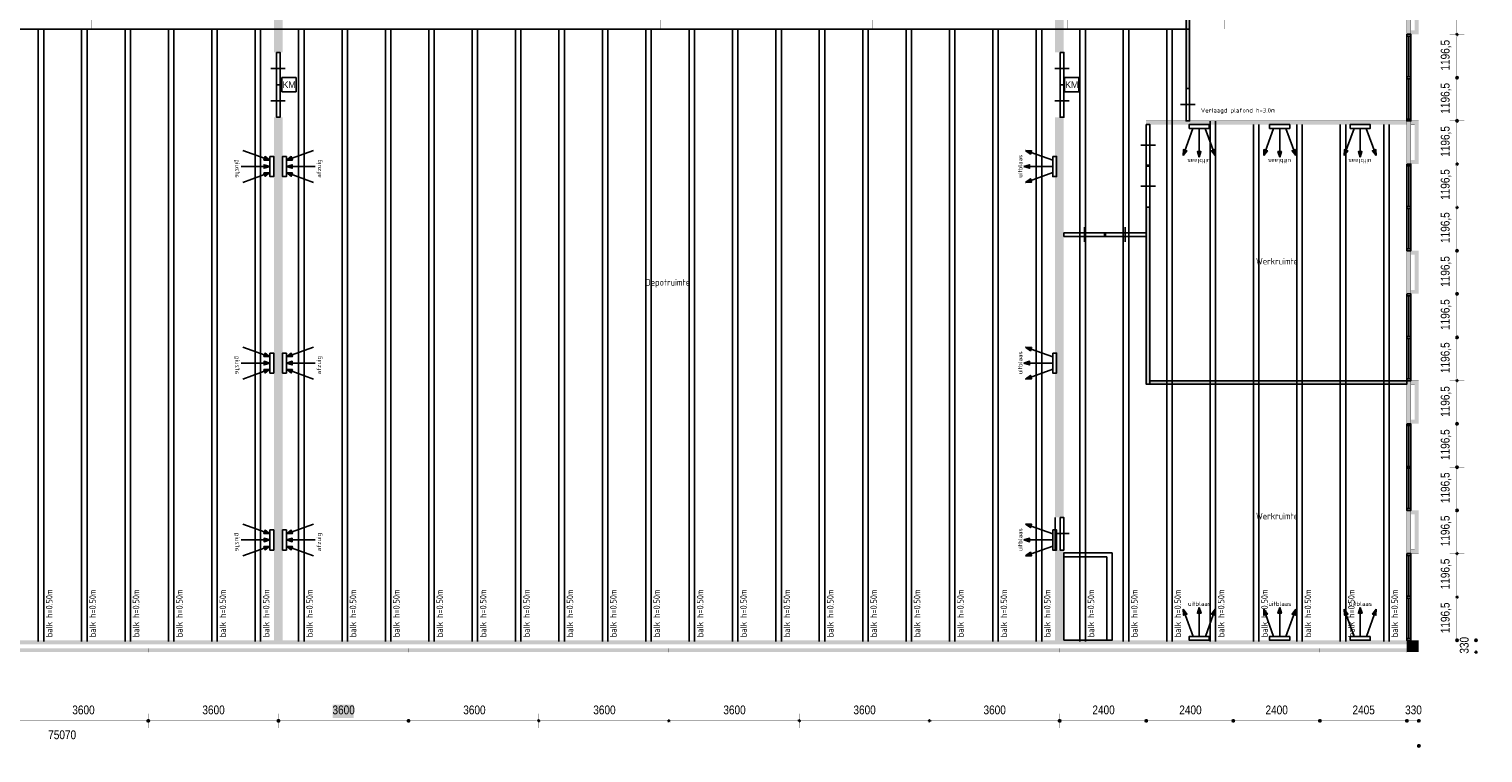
# Model space of a CAD drawing. Header units: millimetres. Extents: x 261 to 80476, y 988 to 41725.
# Tile 3 of 14: x 40271 to 80476, y 988 to 21005. Entities that reach past the tile are written whole.
import ezdxf
from ezdxf.enums import TextEntityAlignment as Align

# ---------------------------------------------------------------- set-up
doc = ezdxf.new("R2010")
doc.units = ezdxf.units.MM
doc.linetypes.add('ACAD_ISO02W100', pattern=[15, 12, -3])
for name, color, linetype in [('balken', 1, 'ACAD_ISO02W100'), ('EL6522--', 3, 'Continuous'), ('H', 7, 'Continuous'), ('P', 7, 'Continuous'), ('ruimtebenaming', 1, 'Continuous'), ('T', 7, 'Continuous'), ('ventilatieopening', 3, 'Continuous')]:
    doc.layers.add(name, color=color, linetype=linetype)
doc.styles.add('BURO-018', font='BUROFONT.shx', dxfattribs={"height": 180})

# ---------------------------------------------------------------- blocks, each defined once
blk = doc.blocks.new('uitblaas')
at = {"layer": 'ventilatieopening'}
for p, q in [((-107, 170), (-856, 442)), ((-107, 0), (-904, 0)), ((-107, -170), (-856, -442))]:
    blk.add_line(p, q, dxfattribs=at)
for points in [[(-856, 442), (-690, 434), (-724, 341)], [(-904, 0), (-745, -49), (-745, 49)], [(-107, 278), (0, 278), (0, -278), (-107, -278)], [(-856, -442), (-690, -434), (-724, -341)]]:
    blk.add_lwpolyline(points, close=True, dxfattribs=at)
at = {"layer": 'balken', "insert": (-1069, -312), "char_height": 120, "width": 2608.18, "attachment_point": 1, "rotation": 90}
blk.add_mtext('{\\Fisocp|c0;uitblaas}', dxfattribs=at)
blk = doc.blocks.new('afzuig')
at = {"layer": 'ventilatieopening'}
for p, q in [((107, 170), (856, 442)), ((107, 0), (904, 0)), ((107, -170), (856, -442))]:
    blk.add_line(p, q, dxfattribs=at)
for points in [[(107, 278), (0, 278), (0, -278), (107, -278)], [(107, 170), (274, 178), (240, 271)], [(107, 0), (266, -49), (266, 49)], [(107, -170), (274, -178), (240, -271)]]:
    blk.add_lwpolyline(points, close=True, dxfattribs=at)
at = {"layer": 'balken', "insert": (946, -312), "char_height": 120, "width": 2608.18, "attachment_point": 1, "rotation": 90}
blk.add_mtext('{\\Fisocp|c0;afzuig}', dxfattribs=at)
blk = doc.blocks.new('E00122')
at = {"color": 0, "linetype": 'Continuous'}
for p, q in [((-2, 5), (-2, 1)), ((2, 5), (-2, 5)), ((2, 1), (2, 5)), ((-2, 1), (2, 1))]:
    blk.add_line(p, q, dxfattribs=at)
at = {"color": 0, "linetype": 'Continuous', "style": 'BURO-018'}
blk.add_text('KM', height=1.8, dxfattribs=at).set_placement((0, 3), align=Align.MIDDLE)
blk.add_attdef('E_TEXT1', text='', height=1.8, dxfattribs=at).set_placement((0, 7.5), align=Align.MIDDLE)
at = {"color": 0, "linetype": 'Continuous', "ltscale": 2, "style": 'BURO-018', "flags": 1}
blk.add_attdef('E_MATCODE', text='', height=1.8, dxfattribs=at).set_placement((0, 0), align=Align.MIDDLE)

msp = doc.modelspace()

# ---------------------------------------------------------------- hatches: boundary and pattern name
h = msp.add_hatch(color=256)
h.paths.add_polyline_path([(72366, 32632), (72267, 32632), (72267, 38816), (72366, 38816)])
h.paths.add_polyline_path([(75498, 31627), (72366, 31627), (72366, 31727), (75498, 31727)])
h.paths.add_polyline_path([(72366, 26943), (72267, 26943), (72267, 31727), (72366, 31727)])
h.paths.add_polyline_path([(76404, 31727), (78369, 31727), (78369, 31627), (76404, 31627)])
h.paths.add_polyline_path([(72366, 24555), (78369, 24555), (78369, 24456), (72363, 24456)])
h.paths.add_polyline_path([(72366, 19362), (72267, 19362), (72267, 24545), (72366, 24545)])
h = msp.add_hatch(color=256)
h.paths.add_polyline_path([(71262, 11281), (78369, 11281), (78369, 11181), (71262, 11181)])
h.paths.add_polyline_path([(71165, 16083), (71262, 16083), (71262, 11182), (71165, 11182)])
at = {"layer": 'H', "linetype": 'Continuous'}
for points in [[(47043, 38816), (47043, 20364), (47281, 20364), (47281, 38816), (47043, 38816), (47043, 38816)], [(68645, 38816), (68645, 20364), (68884, 20364), (68884, 38816), (68645, 38816), (68645, 38816)], [(78369, 22057), (78479, 22057), (78479, 20863), (78369, 20863), (78369, 22057)], [(78479, 21946), (78479, 22057), (78700, 22057), (78700, 20863), (78479, 20863), (78479, 20973), (78589, 20973), (78589, 21946), (78479, 21946), (78479, 21946)], [(79816, 20856), (79762, 20802), (79709, 20856), (79762, 20909), (79816, 20856), (79816, 20856), (79816, 20856)], [(79816, 20856), (79762, 20802), (79709, 20856), (79762, 20909), (79816, 20856), (79816, 20856), (79816, 20856)], [(79816, 19662), (79798, 19619), (79762, 19605), (79723, 19619), (79709, 19662), (79723, 19701), (79762, 19715), (79798, 19701), (79816, 19662), (79816, 19662), (79816, 19662)], [(79816, 19662), (79798, 19619), (79762, 19605), (79723, 19619), (79709, 19662), (79723, 19701), (79762, 19715), (79798, 19701), (79816, 19662), (79816, 19662), (79816, 19662)], [(47043, 4104), (47281, 4104), (47281, 18567), (47043, 18567), (47043, 4104), (47043, 4104)], [(68884, 18567), (68645, 18567), (68645, 7500), (68884, 7500), (68884, 18567), (68884, 18567)], [(79816, 18464), (79798, 18428), (79762, 18411), (79723, 18428), (79709, 18464), (79723, 18507), (79762, 18525), (79798, 18507), (79816, 18464), (79816, 18464), (79816, 18464)], [(79816, 18464), (79798, 18428), (79762, 18411), (79723, 18428), (79709, 18464), (79723, 18507), (79762, 18525), (79798, 18507), (79816, 18464), (79816, 18464), (79816, 18464)], [(78369, 18468), (71162, 18468), (71162, 18364), (78369, 18364), (78369, 18468), (78369, 18468)], [(78369, 18468), (78479, 18468), (78479, 17274), (78369, 17274), (78369, 18468)], [(78479, 18357), (78479, 18468), (78700, 18468), (78700, 17274), (78479, 17274), (78479, 17384), (78589, 17384), (78589, 18357), (78479, 18357), (78479, 18357)], [(79816, 17274), (79762, 17220), (79709, 17274), (79762, 17327), (79816, 17274), (79816, 17274), (79816, 17274)], [(79816, 17274), (79762, 17220), (79709, 17274), (79762, 17327), (79816, 17274), (79816, 17274), (79816, 17274)], [(79816, 16069), (79762, 16016), (79709, 16069), (79762, 16122), (79816, 16069), (79816, 16069), (79816, 16069)], [(79816, 16069), (79762, 16016), (79709, 16069), (79762, 16122), (79816, 16069), (79816, 16069), (79816, 16069)], [(78369, 14879), (78479, 14879), (78479, 13681), (78369, 13681), (78369, 14879)], [(78479, 14768), (78479, 14879), (78700, 14879), (78700, 13685), (78479, 13685), (78479, 13791), (78589, 13791), (78589, 14768), (78479, 14768), (78479, 14768)], [(79816, 14879), (79798, 14836), (79762, 14818), (79723, 14836), (79709, 14879), (79723, 14914), (79762, 14932), (79798, 14914), (79816, 14879), (79816, 14879), (79816, 14879)], [(79816, 14879), (79798, 14836), (79762, 14818), (79723, 14836), (79709, 14879), (79723, 14914), (79762, 14932), (79798, 14914), (79816, 14879), (79816, 14879), (79816, 14879)], [(79816, 13681), (79798, 13642), (79762, 13628), (79723, 13642), (79709, 13681), (79723, 13724), (79762, 13738), (79798, 13724), (79816, 13681), (79816, 13681), (79816, 13681)], [(79816, 13681), (79798, 13642), (79762, 13628), (79723, 13642), (79709, 13681), (79723, 13724), (79762, 13738), (79798, 13724), (79816, 13681), (79816, 13681), (79816, 13681)], [(79816, 12476), (79798, 12441), (79762, 12423), (79723, 12441), (79709, 12476), (79723, 12519), (79762, 12537), (79798, 12519), (79816, 12476), (79816, 12476), (79816, 12476)], [(79816, 12476), (79798, 12441), (79762, 12423), (79723, 12441), (79709, 12476), (79723, 12519), (79762, 12537), (79798, 12519), (79816, 12476), (79816, 12476), (79816, 12476)], [(78369, 11286), (78479, 11286), (78479, 10092), (78369, 10092), (78369, 11286)], [(78479, 11175), (78479, 11286), (78700, 11286), (78700, 10092), (78479, 10092), (78479, 10202), (78589, 10202), (78589, 11175), (78479, 11175), (78479, 11175)], [(79816, 11286), (79762, 11232), (79709, 11286), (79762, 11339), (79816, 11286), (79816, 11286), (79816, 11286)], [(79816, 11286), (79762, 11232), (79709, 11286), (79762, 11339), (79816, 11286), (79816, 11286), (79816, 11286)], [(79816, 10092), (79798, 10049), (79762, 10035), (79723, 10049), (79709, 10092), (79723, 10131), (79762, 10145), (79798, 10131), (79816, 10092), (79816, 10092), (79816, 10092)], [(79816, 10092), (79798, 10049), (79762, 10035), (79723, 10049), (79709, 10092), (79723, 10131), (79762, 10145), (79798, 10131), (79816, 10092), (79816, 10092), (79816, 10092)], [(79816, 8891), (79798, 8848), (79762, 8830), (79723, 8848), (79709, 8891), (79723, 8926), (79762, 8944), (79798, 8926), (79816, 8891), (79816, 8891), (79816, 8891)], [(79816, 8891), (79798, 8848), (79762, 8830), (79723, 8848), (79709, 8891), (79723, 8926), (79762, 8944), (79798, 8926), (79816, 8891), (79816, 8891), (79816, 8891)], [(78369, 7697), (78479, 7697), (78479, 6502), (78369, 6502), (78369, 7697)], [(78479, 7586), (78479, 7697), (78700, 7697), (78700, 6502), (78479, 6502), (78479, 6613), (78589, 6613), (78589, 7586), (78479, 7586), (78479, 7586)], [(79816, 7693), (79798, 7654), (79762, 7640), (79723, 7654), (79709, 7693), (79723, 7736), (79762, 7750), (79798, 7736), (79816, 7693), (79816, 7693), (79816, 7693)], [(79816, 7693), (79798, 7654), (79762, 7640), (79723, 7654), (79709, 7693), (79723, 7736), (79762, 7750), (79798, 7736), (79816, 7693), (79816, 7693), (79816, 7693)], [(68884, 4104), (68884, 6602), (68645, 6602), (68645, 4104), (68884, 4104), (68884, 4104)], [(79816, 6499), (79762, 6446), (79709, 6499), (79762, 6552), (79816, 6499), (79816, 6499), (79816, 6499)], [(79816, 6499), (79762, 6446), (79709, 6499), (79762, 6552), (79816, 6499), (79816, 6499), (79816, 6499)], [(79816, 5298), (79762, 5244), (79709, 5298), (79762, 5351), (79816, 5298), (79816, 5298), (79816, 5298)], [(79816, 5298), (79762, 5244), (79709, 5298), (79762, 5351), (79816, 5298), (79816, 5298), (79816, 5298)], [(78369, 4104), (3616, 4104), (3616, 3993), (78369, 3993), (78369, 4104), (78369, 4104)], [(78369, 4104), (78700, 4104), (78700, 3776), (78369, 3776), (78369, 4104)], [(79816, 4104), (79798, 4061), (79762, 4047), (79723, 4061), (79709, 4104), (79723, 4143), (79762, 4157), (79798, 4143), (79816, 4104), (79816, 4104), (79816, 4104)], [(80340, 4104), (80322, 4061), (80286, 4047), (80247, 4061), (80233, 4104), (80247, 4143), (80286, 4157), (80322, 4143), (80340, 4104), (80340, 4104), (80340, 4104)], [(80340, 4104), (80322, 4061), (80286, 4047), (80247, 4061), (80233, 4104), (80247, 4143), (80286, 4157), (80322, 4143), (80340, 4104), (80340, 4104), (80340, 4104)], [(39953, 3883), (43564, 3883), (43564, 3776), (39953, 3776), (39953, 3883)], [(43564, 3883), (47160, 3883), (47160, 3776), (43564, 3776), (43564, 3883)], [(47160, 3883), (50760, 3883), (50760, 3776), (47160, 3776), (47160, 3883)], [(50760, 3883), (54360, 3883), (54360, 3776), (50760, 3776), (50760, 3883)], [(54360, 3883), (57960, 3883), (57960, 3776), (54360, 3776), (54360, 3883)], [(57960, 3883), (61567, 3883), (61567, 3776), (57960, 3776), (57960, 3883)], [(61567, 3883), (65167, 3883), (65167, 3776), (61567, 3776), (61567, 3883)], [(65167, 3883), (68767, 3883), (68767, 3776), (65167, 3776), (65167, 3883)], [(68767, 3883), (71162, 3883), (71162, 3776), (68767, 3776), (68767, 3883)], [(71162, 3883), (73568, 3883), (73568, 3776), (71162, 3776), (71162, 3883)], [(73568, 3883), (75963, 3883), (75963, 3776), (73568, 3776), (73568, 3883)], [(75963, 3883), (78369, 3883), (78369, 3776), (75963, 3776), (75963, 3883)], [(80340, 3772), (80286, 3719), (80233, 3772), (80286, 3826), (80340, 3772), (80340, 3772), (80340, 3772)], [(48668, 2318), (49245, 2318), (49245, 1955), (48668, 1955), (48668, 2318), (48668, 2318)], [(43625, 1876), (43610, 1837), (43568, 1823), (43528, 1837), (43514, 1876), (43528, 1912), (43568, 1930), (43610, 1912), (43625, 1876), (43625, 1876), (43625, 1876)], [(43625, 1876), (43610, 1837), (43568, 1823), (43528, 1837), (43514, 1876), (43528, 1912), (43568, 1930), (43610, 1912), (43625, 1876), (43625, 1876), (43625, 1876)], [(47224, 1876), (47207, 1837), (47171, 1823), (47128, 1837), (47110, 1876), (47128, 1912), (47171, 1930), (47207, 1912), (47224, 1876), (47224, 1876), (47224, 1876)], [(47224, 1876), (47207, 1837), (47171, 1823), (47128, 1837), (47110, 1876), (47128, 1912), (47171, 1930), (47207, 1912), (47224, 1876), (47224, 1876), (47224, 1876)], [(50821, 1876), (50806, 1837), (50767, 1823), (50724, 1837), (50710, 1876), (50724, 1912), (50767, 1930), (50806, 1912), (50821, 1876), (50821, 1876), (50821, 1876)], [(50821, 1876), (50806, 1837), (50767, 1823), (50724, 1837), (50710, 1876), (50724, 1912), (50767, 1930), (50806, 1912), (50821, 1876), (50821, 1876), (50821, 1876)], [(54421, 1876), (54367, 1823), (54314, 1876), (54367, 1930), (54421, 1876), (54421, 1876), (54421, 1876)], [(54421, 1876), (54367, 1823), (54314, 1876), (54367, 1930), (54421, 1876), (54421, 1876), (54421, 1876)], [(58017, 1876), (57963, 1823), (57910, 1876), (57963, 1930), (58017, 1876), (58017, 1876), (58017, 1876)], [(58017, 1876), (57963, 1823), (57910, 1876), (57963, 1930), (58017, 1876), (58017, 1876), (58017, 1876)], [(61627, 1876), (61574, 1823), (61521, 1876), (61574, 1930), (61627, 1876), (61627, 1876), (61627, 1876)], [(61627, 1876), (61574, 1823), (61521, 1876), (61574, 1930), (61627, 1876), (61627, 1876), (61627, 1876)], [(65224, 1876), (65170, 1823), (65117, 1876), (65170, 1930), (65224, 1876), (65224, 1876), (65224, 1876)], [(65224, 1876), (65170, 1823), (65117, 1876), (65170, 1930), (65224, 1876), (65224, 1876), (65224, 1876)], [(68827, 1876), (68813, 1837), (68770, 1823), (68731, 1837), (68717, 1876), (68731, 1912), (68770, 1930), (68813, 1912), (68827, 1876), (68827, 1876), (68827, 1876)], [(68827, 1876), (68813, 1837), (68770, 1823), (68731, 1837), (68717, 1876), (68731, 1912), (68770, 1930), (68813, 1912), (68827, 1876), (68827, 1876), (68827, 1876)], [(71222, 1876), (71208, 1837), (71169, 1823), (71126, 1837), (71112, 1876), (71126, 1912), (71169, 1930), (71208, 1912), (71222, 1876), (71222, 1876), (71222, 1876)], [(71222, 1876), (71208, 1837), (71169, 1823), (71126, 1837), (71112, 1876), (71126, 1912), (71169, 1930), (71208, 1912), (71222, 1876), (71222, 1876), (71222, 1876)], [(73628, 1876), (73614, 1837), (73571, 1823), (73532, 1837), (73518, 1876), (73532, 1912), (73571, 1930), (73614, 1912), (73628, 1876), (73628, 1876), (73628, 1876)], [(73628, 1876), (73614, 1837), (73571, 1823), (73532, 1837), (73518, 1876), (73532, 1912), (73571, 1930), (73614, 1912), (73628, 1876), (73628, 1876), (73628, 1876)], [(76023, 1876), (76009, 1837), (75970, 1823), (75927, 1837), (75913, 1876), (75927, 1912), (75970, 1930), (76009, 1912), (76023, 1876), (76023, 1876), (76023, 1876)], [(76023, 1876), (76009, 1837), (75970, 1823), (75927, 1837), (75913, 1876), (75927, 1912), (75970, 1930), (76009, 1912), (76023, 1876), (76023, 1876), (76023, 1876)], [(78429, 1876), (78415, 1837), (78376, 1823), (78333, 1837), (78319, 1876), (78333, 1912), (78376, 1930), (78415, 1912), (78429, 1876), (78429, 1876), (78429, 1876)], [(78429, 1876), (78415, 1837), (78376, 1823), (78333, 1837), (78319, 1876), (78333, 1912), (78376, 1930), (78415, 1912), (78429, 1876), (78429, 1876), (78429, 1876)], [(78761, 1876), (78746, 1837), (78704, 1823), (78664, 1837), (78650, 1876), (78664, 1912), (78704, 1930), (78746, 1912), (78761, 1876), (78761, 1876), (78761, 1876)], [(78761, 1181), (78746, 1142), (78704, 1128), (78664, 1142), (78650, 1181), (78664, 1224), (78704, 1238), (78746, 1224), (78761, 1181), (78761, 1181), (78761, 1181)]]:
    msp.add_hatch(color=256, dxfattribs=at).paths.add_polyline_path(points)

# ---------------------------------------------------------------- linework, layer by layer
for points in [[(72366, 19362), (72267, 19362), (72267, 24545), (72366, 24545)], [(71165, 16083), (71262, 16083), (71262, 11182), (71165, 11182)], [(71262, 11281), (78369, 11281), (78369, 11181), (71262, 11181)], [(68884, 4104), (70222, 4104), (70222, 6517), (68884, 6517)], [(68884, 4104), (70075, 4104), (70075, 6407), (68884, 6407)]]:
    msp.add_lwpolyline(points, close=True)
at = {"layer": 'balken', "ltscale": 0.25}
for p, q in [((3864, 21004), (72366, 21004)), ((40525, 21004), (40525, 4071)), ((40675, 21004), (40675, 4071)), ((41725, 21004), (41725, 4071)), ((41875, 21004), (41875, 4071)), ((42925, 21004), (42925, 4071)), ((43075, 21004), (43075, 4071)), ((44125, 21004), (44125, 4071)), ((44275, 21004), (44275, 4071)), ((45325, 21004), (45325, 4071)), ((45475, 21004), (45475, 4071)), ((46525, 21004), (46525, 4071)), ((46675, 21004), (46675, 4071)), ((47725, 21004), (47725, 4071)), ((47875, 21004), (47875, 4071)), ((48925, 21004), (48925, 4071)), ((49075, 21004), (49075, 4071)), ((50125, 21004), (50125, 4071)), ((50275, 21004), (50275, 4071)), ((51325, 21004), (51325, 4071)), ((51475, 21004), (51475, 4071)), ((52525, 21004), (52525, 4071)), ((52675, 21004), (52675, 4071)), ((53725, 21004), (53725, 4071)), ((53875, 21004), (53875, 4071)), ((54925, 21004), (54925, 4071)), ((55075, 21004), (55075, 4071)), ((56125, 21004), (56125, 4071)), ((56275, 21004), (56275, 4071)), ((57325, 21004), (57325, 4071)), ((57475, 21004), (57475, 4071)), ((58525, 21004), (58525, 4071)), ((58675, 21004), (58675, 4071)), ((59725, 21004), (59725, 4071)), ((59875, 21004), (59875, 4071)), ((60925, 21004), (60925, 4071)), ((61075, 21004), (61075, 4071)), ((62125, 21004), (62125, 4071)), ((62275, 21004), (62275, 4071)), ((63325, 21004), (63325, 4071)), ((63475, 21004), (63475, 4071)), ((64525, 21004), (64525, 4071)), ((64675, 21004), (64675, 4071)), ((65725, 21004), (65725, 4071)), ((65875, 21004), (65875, 4071)), ((66925, 21004), (66925, 4071)), ((67075, 21004), (67075, 4071)), ((68125, 21004), (68125, 4071)), ((68275, 21004), (68275, 4071)), ((69332, 21004), (69332, 4071)), ((69482, 21004), (69482, 4071)), ((70532, 21004), (70532, 4071)), ((70682, 21004), (70682, 4071)), ((71732, 21004), (71732, 4071)), ((71882, 21004), (71882, 4071)), ((72932, 18468), (72932, 4071)), ((73082, 18468), (73082, 4071)), ((74132, 18364), (74132, 4071)), ((74282, 18364), (74282, 4071)), ((75332, 18364), (75332, 4071)), ((75482, 18364), (75482, 4071)), ((76532, 18364), (76532, 4071)), ((76682, 18364), (76682, 4071)), ((77732, 18364), (77732, 4071)), ((77882, 18364), (77882, 4071))]:
    msp.add_line(p, q, dxfattribs=at)
at = {"layer": 'P', "const_width": 2.22}
for points in [[(47043, 38819), (47043, 20364)], [(47281, 38819), (47281, 20364)], [(68645, 38819), (68645, 20364)], [(68884, 38819), (68884, 20364)], [(80279, 38769), (80279, 4154)], [(41532, 21904), (41989, 21904), (41989, 21005), (41532, 21005), (41532, 21904)], [(46936, 21904), (47385, 21904), (47385, 21005), (46936, 21005), (46936, 21904)], [(52339, 21904), (52788, 21904), (52788, 21005), (52339, 21005), (52339, 21904)], [(57742, 21904), (58192, 21904), (58192, 21005), (57742, 21005), (57742, 21904)], [(63146, 21904), (63595, 21904), (63595, 21005), (63146, 21005), (63146, 21904)], [(68538, 21904), (68987, 21904), (68987, 21005), (68538, 21005), (68538, 21904)], [(73339, 21904), (73789, 21904), (73789, 21005), (73339, 21005), (73339, 21904)], [(77923, 21904), (78372, 21904), (78372, 21005), (77923, 21005), (77923, 21904)], [(78372, 22057), (78483, 22057), (78483, 20863), (78372, 20863), (78372, 22057)], [(78589, 21950), (78589, 20973)], [(78700, 22060), (78700, 20863)], [(79755, 22007), (79755, 20906)], [(78475, 20973), (78589, 20973)], [(78479, 20977), (78479, 20863)], [(78475, 20863), (78700, 20863)], [(78700, 20866), (78700, 18468)], [(79559, 20856), (79958, 20856)], [(79559, 20856), (79958, 20856)], [(79809, 20852), (79805, 20834), (79794, 20816), (79777, 20806), (79759, 20802), (79737, 20806), (79723, 20816), (79709, 20834), (79705, 20852), (79709, 20873), (79723, 20888), (79737, 20898), (79759, 20902), (79777, 20898), (79794, 20888), (79805, 20873), (79809, 20852), (79809, 20852), (79809, 20852)], [(79809, 20852), (79805, 20834), (79794, 20816), (79777, 20806), (79759, 20802), (79737, 20806), (79723, 20816), (79709, 20834), (79705, 20852), (79709, 20873), (79723, 20888), (79737, 20898), (79759, 20902), (79777, 20898), (79794, 20888), (79805, 20873), (79809, 20852), (79809, 20852), (79809, 20852)], [(79755, 20806), (79755, 19712)], [(47043, 20364), (47281, 20364)], [(68645, 20367), (68645, 18567)], [(68645, 20364), (68884, 20364)], [(79809, 19658), (79805, 19640), (79794, 19622), (79777, 19612), (79759, 19608), (79737, 19612), (79723, 19622), (79709, 19640), (79705, 19658), (79709, 19679), (79723, 19694), (79737, 19704), (79759, 19708), (79777, 19704), (79794, 19694), (79805, 19679), (79809, 19658), (79809, 19658), (79809, 19658)], [(79809, 19658), (79805, 19640), (79794, 19622), (79777, 19612), (79759, 19608), (79737, 19612), (79723, 19622), (79709, 19640), (79705, 19658), (79709, 19679), (79723, 19694), (79737, 19704), (79759, 19708), (79777, 19704), (79794, 19694), (79805, 19679), (79809, 19658), (79809, 19658), (79809, 19658)], [(79559, 19662), (79958, 19662)], [(79559, 19662), (79958, 19662)], [(79755, 19612), (79755, 18518)], [(47043, 18571), (47043, 4104)], [(47043, 18567), (47281, 18567)], [(47281, 18571), (47281, 4104)], [(68645, 18571), (68645, 7500)], [(68645, 18567), (68884, 18567)], [(68884, 18571), (68884, 7500)], [(79809, 18464), (79805, 18446), (79794, 18428), (79777, 18418), (79759, 18414), (79737, 18418), (79723, 18428), (79709, 18446), (79705, 18464), (79709, 18485), (79723, 18500), (79737, 18510), (79759, 18514), (79777, 18510), (79794, 18500), (79805, 18485), (79809, 18464), (79809, 18464), (79809, 18464)], [(79809, 18464), (79805, 18446), (79794, 18428), (79777, 18418), (79759, 18414), (79737, 18418), (79723, 18428), (79709, 18446), (79705, 18464), (79709, 18485), (79723, 18500), (79737, 18510), (79759, 18514), (79777, 18510), (79794, 18500), (79805, 18485), (79809, 18464), (79809, 18464), (79809, 18464)], [(71162, 18468), (78369, 18468)], [(71162, 18468), (71162, 18364)], [(71162, 18364), (78369, 18364)], [(71162, 18364), (71265, 18364)], [(72260, 18364), (72366, 18364)], [(78369, 18468), (78369, 18364)], [(78372, 18464), (78483, 18464), (78483, 17270), (78372, 17270), (78372, 18464)], [(78475, 18468), (78700, 18468)], [(78475, 18357), (78589, 18357)], [(78479, 18468), (78479, 18357)], [(78589, 18357), (78589, 17380)], [(78700, 18468), (78700, 17274)], [(79559, 18468), (79958, 18468)], [(79559, 18468), (79958, 18468)], [(79755, 18418), (79755, 17324)], [(78475, 17384), (78589, 17384)], [(78479, 17384), (78479, 17274)], [(79809, 17270), (79805, 17252), (79794, 17234), (79777, 17224), (79759, 17220), (79737, 17224), (79723, 17234), (79709, 17252), (79705, 17270), (79709, 17291), (79723, 17306), (79737, 17316), (79759, 17320), (79777, 17316), (79794, 17306), (79805, 17291), (79809, 17270), (79809, 17270), (79809, 17270)], [(79809, 17270), (79805, 17252), (79794, 17234), (79777, 17224), (79759, 17220), (79737, 17224), (79723, 17234), (79709, 17252), (79705, 17270), (79709, 17291), (79723, 17306), (79737, 17316), (79759, 17320), (79777, 17316), (79794, 17306), (79805, 17291), (79809, 17270), (79809, 17270), (79809, 17270)], [(78475, 17274), (78700, 17274)], [(78700, 17274), (78700, 14875)], [(79559, 17274), (79958, 17274)], [(79559, 17274), (79958, 17274)], [(79755, 17224), (79755, 16119)], [(79809, 16069), (79805, 16047), (79794, 16033), (79777, 16023), (79759, 16016), (79737, 16023), (79723, 16033), (79709, 16047), (79705, 16069), (79709, 16087), (79723, 16105), (79737, 16115), (79759, 16119), (79777, 16115), (79794, 16105), (79805, 16087), (79809, 16069), (79809, 16069), (79809, 16069)], [(79809, 16069), (79805, 16047), (79794, 16033), (79777, 16023), (79759, 16016), (79737, 16023), (79723, 16033), (79709, 16047), (79705, 16069), (79709, 16087), (79723, 16105), (79737, 16115), (79759, 16119), (79777, 16115), (79794, 16105), (79805, 16087), (79809, 16069), (79809, 16069), (79809, 16069)], [(79559, 16073), (79958, 16073)], [(79559, 16073), (79958, 16073)], [(79755, 16023), (79755, 14925)], [(78372, 14875), (78483, 14875), (78483, 13681), (78372, 13681), (78372, 14875)], [(78475, 14879), (78700, 14879)], [(78479, 14879), (78479, 14764)], [(78700, 14879), (78700, 13681)], [(79559, 14879), (79958, 14879)], [(79559, 14879), (79958, 14879)], [(79809, 14875), (79805, 14853), (79794, 14839), (79777, 14829), (79759, 14822), (79737, 14829), (79723, 14839), (79709, 14853), (79705, 14875), (79709, 14893), (79723, 14911), (79737, 14921), (79759, 14925), (79777, 14921), (79794, 14911), (79805, 14893), (79809, 14875), (79809, 14875), (79809, 14875)], [(79809, 14875), (79805, 14853), (79794, 14839), (79777, 14829), (79759, 14822), (79737, 14829), (79723, 14839), (79709, 14853), (79705, 14875), (79709, 14893), (79723, 14911), (79737, 14921), (79759, 14925), (79777, 14921), (79794, 14911), (79805, 14893), (79809, 14875), (79809, 14875), (79809, 14875)], [(78475, 14768), (78589, 14768)], [(78589, 14768), (78589, 13791)], [(79755, 14829), (79755, 13731)], [(78475, 13791), (78589, 13791)], [(78475, 13685), (78700, 13685)], [(78479, 13795), (78479, 13681)], [(78700, 13685), (78700, 11286)], [(79559, 13685), (79958, 13685)], [(79559, 13685), (79958, 13685)], [(79809, 13681), (79805, 13659), (79794, 13645), (79777, 13635), (79759, 13628), (79737, 13635), (79723, 13645), (79709, 13659), (79705, 13681), (79709, 13699), (79723, 13717), (79737, 13727), (79759, 13731), (79777, 13727), (79794, 13717), (79805, 13699), (79809, 13681), (79809, 13681), (79809, 13681)], [(79809, 13681), (79805, 13659), (79794, 13645), (79777, 13635), (79759, 13628), (79737, 13635), (79723, 13645), (79709, 13659), (79705, 13681), (79709, 13699), (79723, 13717), (79737, 13727), (79759, 13731), (79777, 13727), (79794, 13717), (79805, 13699), (79809, 13681), (79809, 13681), (79809, 13681)], [(79755, 13635), (79755, 12530)], [(79559, 12480), (79958, 12480)], [(79559, 12480), (79958, 12480)], [(79809, 12476), (79805, 12458), (79794, 12441), (79777, 12430), (79759, 12426), (79737, 12430), (79723, 12441), (79709, 12458), (79705, 12476), (79709, 12498), (79723, 12512), (79737, 12523), (79759, 12526), (79777, 12523), (79794, 12512), (79805, 12498), (79809, 12476), (79809, 12476), (79809, 12476)], [(79809, 12476), (79805, 12458), (79794, 12441), (79777, 12430), (79759, 12426), (79737, 12430), (79723, 12441), (79709, 12458), (79705, 12476), (79709, 12498), (79723, 12512), (79737, 12523), (79759, 12526), (79777, 12523), (79794, 12512), (79805, 12498), (79809, 12476), (79809, 12476), (79809, 12476)], [(79755, 12430), (79755, 11336)], [(68884, 11286), (68884, 11182)], [(78369, 11286), (78369, 11182)], [(78372, 11282), (78483, 11282), (78483, 10088), (78372, 10088), (78372, 11282)], [(78475, 11286), (78700, 11286)], [(78479, 11286), (78479, 11175)], [(78700, 11286), (78700, 10092)], [(79559, 11286), (79958, 11286)], [(79559, 11286), (79958, 11286)], [(79809, 11282), (79805, 11264), (79794, 11247), (79777, 11236), (79759, 11232), (79737, 11236), (79723, 11247), (79709, 11264), (79705, 11282), (79709, 11304), (79723, 11318), (79737, 11329), (79759, 11332), (79777, 11329), (79794, 11318), (79805, 11304), (79809, 11282), (79809, 11282), (79809, 11282)], [(79809, 11282), (79805, 11264), (79794, 11247), (79777, 11236), (79759, 11232), (79737, 11236), (79723, 11247), (79709, 11264), (79705, 11282), (79709, 11304), (79723, 11318), (79737, 11329), (79759, 11332), (79777, 11329), (79794, 11318), (79805, 11304), (79809, 11282), (79809, 11282), (79809, 11282)], [(78475, 11175), (78589, 11175)], [(78589, 11179), (78589, 10202)], [(79755, 11236), (79755, 10142)], [(78475, 10202), (78589, 10202)], [(78475, 10092), (78700, 10092)], [(78479, 10202), (78479, 10092)], [(78700, 10092), (78700, 7693)], [(79559, 10092), (79958, 10092)], [(79559, 10092), (79958, 10092)], [(79809, 10088), (79805, 10070), (79794, 10053), (79777, 10042), (79759, 10038), (79737, 10042), (79723, 10053), (79709, 10070), (79705, 10088), (79709, 10110), (79723, 10124), (79737, 10135), (79759, 10138), (79777, 10135), (79794, 10124), (79805, 10110), (79809, 10088), (79809, 10088), (79809, 10088)], [(79809, 10088), (79805, 10070), (79794, 10053), (79777, 10042), (79759, 10038), (79737, 10042), (79723, 10053), (79709, 10070), (79705, 10088), (79709, 10110), (79723, 10124), (79737, 10135), (79759, 10138), (79777, 10135), (79794, 10124), (79805, 10110), (79809, 10088), (79809, 10088), (79809, 10088)], [(79755, 10042), (79755, 8940)], [(79559, 8891), (79958, 8891)], [(79559, 8891), (79958, 8891)], [(79809, 8887), (79805, 8866), (79794, 8852), (79777, 8841), (79759, 8837), (79737, 8841), (79723, 8852), (79709, 8866), (79705, 8887), (79709, 8905), (79723, 8923), (79737, 8933), (79759, 8937), (79777, 8933), (79794, 8923), (79805, 8905), (79809, 8887), (79809, 8887), (79809, 8887)], [(79809, 8887), (79805, 8866), (79794, 8852), (79777, 8841), (79759, 8837), (79737, 8841), (79723, 8852), (79709, 8866), (79705, 8887), (79709, 8905), (79723, 8923), (79737, 8933), (79759, 8937), (79777, 8933), (79794, 8923), (79805, 8905), (79809, 8887), (79809, 8887), (79809, 8887)], [(79755, 8841), (79755, 7746)], [(78372, 7693), (78483, 7693), (78483, 6499), (78372, 6499), (78372, 7693)], [(78475, 7697), (78700, 7697)], [(78479, 7697), (78479, 7583)], [(78700, 7697), (78700, 6499)], [(79559, 7697), (79958, 7697)], [(79559, 7697), (79958, 7697)], [(79809, 7693), (79805, 7672), (79794, 7657), (79777, 7647), (79759, 7643), (79737, 7647), (79723, 7657), (79709, 7672), (79705, 7693), (79709, 7711), (79723, 7729), (79737, 7739), (79759, 7743), (79777, 7739), (79794, 7729), (79805, 7711), (79809, 7693), (79809, 7693), (79809, 7693)], [(79809, 7693), (79805, 7672), (79794, 7657), (79777, 7647), (79759, 7643), (79737, 7647), (79723, 7657), (79709, 7672), (79705, 7693), (79709, 7711), (79723, 7729), (79737, 7739), (79759, 7743), (79777, 7739), (79794, 7729), (79805, 7711), (79809, 7693), (79809, 7693), (79809, 7693)], [(79755, 7647), (79755, 6552)], [(68645, 7500), (68884, 7500)], [(78475, 7586), (78589, 7586)], [(78589, 7586), (78589, 6610)], [(68645, 6606), (68645, 4104)], [(68645, 6602), (68884, 6602)], [(68884, 6606), (68884, 4104)], [(68884, 6606), (68884, 6499)], [(78475, 6613), (78589, 6613)], [(78475, 6502), (78700, 6502)], [(78479, 6613), (78479, 6499)], [(78700, 6502), (78700, 4104)], [(79559, 6502), (79958, 6502)], [(79559, 6502), (79958, 6502)], [(79809, 6499), (79805, 6478), (79794, 6463), (79777, 6453), (79759, 6449), (79737, 6453), (79723, 6463), (79709, 6478), (79705, 6499), (79709, 6517), (79723, 6535), (79737, 6545), (79759, 6549), (79777, 6545), (79794, 6535), (79805, 6517), (79809, 6499), (79809, 6499), (79809, 6499)], [(79809, 6499), (79805, 6478), (79794, 6463), (79777, 6453), (79759, 6449), (79737, 6453), (79723, 6463), (79709, 6478), (79705, 6499), (79709, 6517), (79723, 6535), (79737, 6545), (79759, 6549), (79777, 6545), (79794, 6535), (79805, 6517), (79809, 6499), (79809, 6499), (79809, 6499)], [(79755, 6453), (79755, 5348)], [(79559, 5298), (79958, 5298)], [(79559, 5298), (79958, 5298)], [(79809, 5294), (79805, 5277), (79794, 5259), (79777, 5248), (79759, 5244), (79737, 5248), (79723, 5259), (79709, 5277), (79705, 5294), (79709, 5316), (79723, 5330), (79737, 5344), (79759, 5348), (79777, 5344), (79794, 5330), (79805, 5316), (79809, 5294), (79809, 5294), (79809, 5294)], [(79809, 5294), (79805, 5277), (79794, 5259), (79777, 5248), (79759, 5244), (79737, 5248), (79723, 5259), (79709, 5277), (79705, 5294), (79709, 5316), (79723, 5330), (79737, 5344), (79759, 5348), (79777, 5344), (79794, 5330), (79805, 5316), (79809, 5294), (79809, 5294), (79809, 5294)], [(79755, 5248), (79755, 4154)], [(3616, 4104), (78369, 4104)], [(47043, 4104), (47281, 4104)], [(68645, 4104), (68884, 4104)], [(72260, 4104), (72366, 4104)], [(78369, 4107), (78369, 3993)], [(78372, 4100), (78700, 4100), (78700, 3772), (78372, 3772), (78372, 4100)], [(79559, 4104), (79958, 4104)], [(79809, 4100), (79805, 4083), (79794, 4065), (79777, 4054), (79759, 4050), (79737, 4054), (79723, 4065), (79709, 4083), (79705, 4100), (79709, 4122), (79723, 4136), (79737, 4150), (79759, 4154), (79777, 4150), (79794, 4136), (79805, 4122), (79809, 4100), (79809, 4100), (79809, 4100)], [(80076, 4104), (80475, 4104)], [(80076, 4104), (80475, 4104)], [(80333, 4100), (80329, 4083), (80318, 4065), (80301, 4054), (80283, 4050), (80261, 4054), (80247, 4065), (80236, 4083), (80233, 4100), (80236, 4122), (80247, 4136), (80261, 4150), (80283, 4154), (80301, 4150), (80318, 4136), (80329, 4122), (80333, 4100), (80333, 4100), (80333, 4100)], [(80333, 4100), (80329, 4083), (80318, 4065), (80301, 4054), (80283, 4050), (80261, 4054), (80247, 4065), (80236, 4083), (80233, 4100), (80236, 4122), (80247, 4136), (80261, 4150), (80283, 4154), (80301, 4150), (80318, 4136), (80329, 4122), (80333, 4100), (80333, 4100), (80333, 4100)], [(80279, 4054), (80279, 3826)], [(3616, 3993), (78369, 3993)], [(39957, 3883), (43564, 3883), (43564, 3772), (39957, 3772), (39957, 3883)], [(43564, 3883), (47164, 3883), (47164, 3772), (43564, 3772), (43564, 3883)], [(47164, 3883), (50764, 3883), (50764, 3772), (47164, 3772), (47164, 3883)], [(50764, 3883), (54364, 3883), (54364, 3772), (50764, 3772), (50764, 3883)], [(54364, 3883), (57963, 3883), (57963, 3772), (54364, 3772), (54364, 3883)], [(57963, 3883), (61570, 3883), (61570, 3772), (57963, 3772), (57963, 3883)], [(61570, 3883), (65170, 3883), (65170, 3772), (61570, 3772), (61570, 3883)], [(65170, 3883), (68767, 3883), (68767, 3772), (65170, 3772), (65170, 3883)], [(68767, 3883), (71165, 3883), (71165, 3772), (68767, 3772), (68767, 3883)], [(71165, 3883), (73571, 3883), (73571, 3772), (71165, 3772), (71165, 3883)], [(73571, 3883), (75966, 3883), (75966, 3772), (73571, 3772), (73571, 3883)], [(75966, 3883), (78372, 3883), (78372, 3772), (75966, 3772), (75966, 3883)], [(80076, 3776), (80475, 3776)], [(80333, 3772), (80329, 3751), (80318, 3737), (80301, 3726), (80283, 3722), (80261, 3726), (80247, 3737), (80236, 3751), (80233, 3772), (80236, 3790), (80247, 3808), (80261, 3819), (80283, 3822), (80301, 3819), (80318, 3808), (80329, 3790), (80333, 3772), (80333, 3772), (80333, 3772)], [(43564, 2072), (43564, 1673)], [(43564, 2072), (43564, 1673)], [(47160, 2072), (47160, 1673)], [(47160, 2072), (47160, 1673)], [(50760, 2072), (50760, 1673)], [(50760, 2072), (50760, 1673)], [(54360, 2072), (54360, 1673)], [(54360, 2072), (54360, 1673)], [(57960, 2072), (57960, 1673)], [(57960, 2072), (57960, 1673)], [(61567, 2072), (61567, 1673)], [(61567, 2072), (61567, 1673)], [(65167, 2072), (65167, 1673)], [(65167, 2072), (65167, 1673)], [(68767, 2072), (68767, 1673)], [(68767, 2072), (68767, 1673)], [(71162, 2072), (71162, 1673)], [(71162, 2072), (71162, 1673)], [(73568, 2072), (73568, 1673)], [(73568, 2072), (73568, 1673)], [(75963, 2072), (75963, 1673)], [(75963, 2072), (75963, 1673)], [(78369, 2072), (78369, 1673)], [(78369, 2072), (78369, 1673)], [(78700, 2072), (78700, 1673)], [(40003, 1876), (43514, 1876)], [(43618, 1876), (43614, 1855), (43603, 1837), (43585, 1826), (43564, 1823), (43546, 1826), (43528, 1837), (43518, 1855), (43514, 1876), (43518, 1894), (43528, 1908), (43546, 1923), (43564, 1926), (43585, 1923), (43603, 1908), (43614, 1894), (43618, 1876), (43618, 1876), (43618, 1876)], [(43618, 1876), (43614, 1855), (43603, 1837), (43585, 1826), (43564, 1823), (43546, 1826), (43528, 1837), (43518, 1855), (43514, 1876), (43518, 1894), (43528, 1908), (43546, 1923), (43564, 1926), (43585, 1923), (43603, 1908), (43614, 1894), (43618, 1876), (43618, 1876), (43618, 1876)], [(43610, 1876), (47110, 1876)], [(47217, 1876), (47210, 1855), (47200, 1837), (47185, 1826), (47164, 1823), (47146, 1826), (47128, 1837), (47118, 1855), (47114, 1876), (47118, 1894), (47128, 1908), (47146, 1923), (47164, 1926), (47185, 1923), (47200, 1908), (47210, 1894), (47217, 1876), (47217, 1876), (47217, 1876)], [(47217, 1876), (47210, 1855), (47200, 1837), (47185, 1826), (47164, 1823), (47146, 1826), (47128, 1837), (47118, 1855), (47114, 1876), (47118, 1894), (47128, 1908), (47146, 1923), (47164, 1926), (47185, 1923), (47200, 1908), (47210, 1894), (47217, 1876), (47217, 1876), (47217, 1876)], [(47210, 1876), (50710, 1876)], [(50814, 1876), (50810, 1855), (50799, 1837), (50782, 1826), (50764, 1823), (50742, 1826), (50728, 1837), (50717, 1855), (50714, 1876), (50717, 1894), (50728, 1908), (50742, 1923), (50764, 1926), (50782, 1923), (50799, 1908), (50810, 1894), (50814, 1876), (50814, 1876), (50814, 1876)], [(50814, 1876), (50810, 1855), (50799, 1837), (50782, 1826), (50764, 1823), (50742, 1826), (50728, 1837), (50717, 1855), (50714, 1876), (50717, 1894), (50728, 1908), (50742, 1923), (50764, 1926), (50782, 1923), (50799, 1908), (50810, 1894), (50814, 1876), (50814, 1876), (50814, 1876)], [(50810, 1876), (54310, 1876)], [(54414, 1876), (54410, 1855), (54399, 1837), (54381, 1826), (54364, 1823), (54342, 1826), (54328, 1837), (54317, 1855), (54314, 1876), (54317, 1894), (54328, 1908), (54342, 1923), (54364, 1926), (54381, 1923), (54399, 1908), (54410, 1894), (54414, 1876), (54414, 1876), (54414, 1876)], [(54414, 1876), (54410, 1855), (54399, 1837), (54381, 1826), (54364, 1823), (54342, 1826), (54328, 1837), (54317, 1855), (54314, 1876), (54317, 1894), (54328, 1908), (54342, 1923), (54364, 1926), (54381, 1923), (54399, 1908), (54410, 1894), (54414, 1876), (54414, 1876), (54414, 1876)], [(54410, 1876), (57910, 1876)], [(58013, 1876), (58010, 1855), (57999, 1837), (57981, 1826), (57963, 1823), (57942, 1826), (57928, 1837), (57917, 1855), (57910, 1876), (57917, 1894), (57928, 1908), (57942, 1923), (57963, 1926), (57981, 1923), (57999, 1908), (58010, 1894), (58013, 1876), (58013, 1876), (58013, 1876)], [(58013, 1876), (58010, 1855), (57999, 1837), (57981, 1826), (57963, 1823), (57942, 1826), (57928, 1837), (57917, 1855), (57910, 1876), (57917, 1894), (57928, 1908), (57942, 1923), (57963, 1926), (57981, 1923), (57999, 1908), (58010, 1894), (58013, 1876), (58013, 1876), (58013, 1876)], [(58010, 1876), (61517, 1876)], [(61620, 1876), (61617, 1855), (61606, 1837), (61588, 1826), (61570, 1823), (61549, 1826), (61535, 1837), (61524, 1855), (61521, 1876), (61524, 1894), (61535, 1908), (61549, 1923), (61570, 1926), (61588, 1923), (61606, 1908), (61617, 1894), (61620, 1876), (61620, 1876), (61620, 1876)], [(61620, 1876), (61617, 1855), (61606, 1837), (61588, 1826), (61570, 1823), (61549, 1826), (61535, 1837), (61524, 1855), (61521, 1876), (61524, 1894), (61535, 1908), (61549, 1923), (61570, 1926), (61588, 1923), (61606, 1908), (61617, 1894), (61620, 1876), (61620, 1876), (61620, 1876)], [(61617, 1876), (65117, 1876)], [(65220, 1876), (65217, 1855), (65206, 1837), (65188, 1826), (65170, 1823), (65149, 1826), (65135, 1837), (65120, 1855), (65117, 1876), (65120, 1894), (65135, 1908), (65149, 1923), (65170, 1926), (65188, 1923), (65206, 1908), (65217, 1894), (65220, 1876), (65220, 1876), (65220, 1876)], [(65220, 1876), (65217, 1855), (65206, 1837), (65188, 1826), (65170, 1823), (65149, 1826), (65135, 1837), (65120, 1855), (65117, 1876), (65120, 1894), (65135, 1908), (65149, 1923), (65170, 1926), (65188, 1923), (65206, 1908), (65217, 1894), (65220, 1876), (65220, 1876), (65220, 1876)], [(65217, 1876), (68717, 1876)], [(68820, 1876), (68816, 1855), (68806, 1837), (68788, 1826), (68767, 1823), (68749, 1826), (68731, 1837), (68720, 1855), (68717, 1876), (68720, 1894), (68731, 1908), (68749, 1923), (68767, 1926), (68788, 1923), (68806, 1908), (68816, 1894), (68820, 1876), (68820, 1876), (68820, 1876)], [(68820, 1876), (68816, 1855), (68806, 1837), (68788, 1826), (68767, 1823), (68749, 1826), (68731, 1837), (68720, 1855), (68717, 1876), (68720, 1894), (68731, 1908), (68749, 1923), (68767, 1926), (68788, 1923), (68806, 1908), (68816, 1894), (68820, 1876), (68820, 1876), (68820, 1876)], [(68813, 1876), (71112, 1876)], [(71215, 1876), (71212, 1855), (71201, 1837), (71183, 1826), (71165, 1823), (71144, 1826), (71130, 1837), (71119, 1855), (71112, 1876), (71119, 1894), (71130, 1908), (71144, 1923), (71165, 1926), (71183, 1923), (71201, 1908), (71212, 1894), (71215, 1876), (71215, 1876), (71215, 1876)], [(71215, 1876), (71212, 1855), (71201, 1837), (71183, 1826), (71165, 1823), (71144, 1826), (71130, 1837), (71119, 1855), (71112, 1876), (71119, 1894), (71130, 1908), (71144, 1923), (71165, 1926), (71183, 1923), (71201, 1908), (71212, 1894), (71215, 1876), (71215, 1876), (71215, 1876)], [(71212, 1876), (73518, 1876)], [(73621, 1876), (73617, 1855), (73607, 1837), (73589, 1826), (73571, 1823), (73550, 1826), (73535, 1837), (73521, 1855), (73518, 1876), (73521, 1894), (73535, 1908), (73550, 1923), (73571, 1926), (73589, 1923), (73607, 1908), (73617, 1894), (73621, 1876), (73621, 1876), (73621, 1876)], [(73621, 1876), (73617, 1855), (73607, 1837), (73589, 1826), (73571, 1823), (73550, 1826), (73535, 1837), (73521, 1855), (73518, 1876), (73521, 1894), (73535, 1908), (73550, 1923), (73571, 1926), (73589, 1923), (73607, 1908), (73617, 1894), (73621, 1876), (73621, 1876), (73621, 1876)], [(73617, 1876), (75913, 1876)], [(76016, 1876), (76013, 1855), (76002, 1837), (75984, 1826), (75966, 1823), (75945, 1826), (75931, 1837), (75920, 1855), (75916, 1876), (75920, 1894), (75931, 1908), (75945, 1923), (75966, 1926), (75984, 1923), (76002, 1908), (76013, 1894), (76016, 1876), (76016, 1876), (76016, 1876)], [(76016, 1876), (76013, 1855), (76002, 1837), (75984, 1826), (75966, 1823), (75945, 1826), (75931, 1837), (75920, 1855), (75916, 1876), (75920, 1894), (75931, 1908), (75945, 1923), (75966, 1926), (75984, 1923), (76002, 1908), (76013, 1894), (76016, 1876), (76016, 1876), (76016, 1876)], [(76013, 1876), (78319, 1876)], [(78422, 1876), (78418, 1855), (78408, 1837), (78390, 1826), (78372, 1823), (78351, 1826), (78336, 1837), (78326, 1855), (78322, 1876), (78326, 1894), (78336, 1908), (78351, 1923), (78372, 1926), (78390, 1923), (78408, 1908), (78418, 1894), (78422, 1876), (78422, 1876), (78422, 1876)], [(78422, 1876), (78418, 1855), (78408, 1837), (78390, 1826), (78372, 1823), (78351, 1826), (78336, 1837), (78326, 1855), (78322, 1876), (78326, 1894), (78336, 1908), (78351, 1923), (78372, 1926), (78390, 1923), (78408, 1908), (78418, 1894), (78422, 1876), (78422, 1876), (78422, 1876)], [(78418, 1876), (78650, 1876)], [(78754, 1876), (78750, 1855), (78739, 1837), (78721, 1826), (78700, 1823), (78682, 1826), (78664, 1837), (78654, 1855), (78650, 1876), (78654, 1894), (78664, 1908), (78682, 1923), (78700, 1926), (78721, 1923), (78739, 1908), (78750, 1894), (78754, 1876), (78754, 1876), (78754, 1876)], [(78754, 1181), (78750, 1160), (78739, 1146), (78721, 1135), (78700, 1128), (78682, 1135), (78664, 1146), (78654, 1160), (78650, 1181), (78654, 1199), (78664, 1217), (78682, 1228), (78700, 1231), (78721, 1228), (78739, 1217), (78750, 1199), (78754, 1181), (78754, 1181), (78754, 1181)], [(78700, 1388), (78700, 989)], [(3666, 1185), (78650, 1185)]]:
    msp.add_lwpolyline(points, dxfattribs=at)
at = {"layer": 'P'}
for points in [[(78372, 20863), (78483, 20863), (78483, 20809), (78372, 20809), (78372, 20863)], [(78372, 20809), (78483, 20809), (78483, 19683), (78372, 19683), (78372, 20809)], [(78429, 20813), (78429, 19687)], [(47114, 20360), (47214, 20360), (47214, 19466), (47114, 19466), (47114, 20360)], [(68784, 20360), (68888, 20360), (68888, 19466), (68784, 19466), (68784, 20360)], [(46957, 19915), (47356, 19915)], [(68638, 19915), (69037, 19915)], [(47114, 19466), (47214, 19466), (47214, 18567), (47114, 18567), (47114, 19466)], [(68784, 19466), (68888, 19466), (68888, 18567), (68784, 18567), (68784, 19466)], [(72267, 19362), (72366, 19362), (72366, 18464), (72267, 18464), (72267, 19362)], [(78372, 19683), (78483, 19683), (78483, 19633), (78372, 19633), (78372, 19683)], [(78372, 19633), (78483, 19633), (78483, 18514), (78372, 18514), (78372, 19633)], [(78429, 19637), (78429, 18518)], [(46957, 19017), (47356, 19017)], [(68638, 19017), (69037, 19017)], [(72117, 18917), (72516, 18917)], [(78372, 18514), (78483, 18514), (78483, 18464), (78372, 18464), (78372, 18514)], [(71165, 18364), (71265, 18364), (71265, 17210), (71165, 17210), (71165, 18364)], [(71016, 17790), (71418, 17790)], [(71165, 17238), (71265, 17238), (71265, 16083), (71165, 16083), (71165, 17238)], [(78372, 17270), (78483, 17270), (78483, 17220), (78372, 17220), (78372, 17270)], [(78372, 17220), (78483, 17220), (78483, 16094), (78372, 16094), (78372, 17220)], [(78429, 17224), (78429, 16094)], [(71016, 16664), (71418, 16664)], [(78372, 16094), (78483, 16094), (78483, 16044), (78372, 16044), (78372, 16094)], [(78372, 16044), (78483, 16044), (78483, 14925), (78372, 14925), (78372, 16044)], [(78429, 16047), (78429, 14925)], [(68888, 15371), (70039, 15371), (70039, 15271), (68888, 15271), (68888, 15371)], [(69458, 15527), (69458, 15118)], [(70014, 15371), (71165, 15371), (71165, 15271), (70014, 15271), (70014, 15371)], [(70584, 15527), (70584, 15118)], [(78372, 14925), (78483, 14925), (78483, 14875), (78372, 14875), (78372, 14925)], [(78372, 13681), (78483, 13681), (78483, 13628), (78372, 13628), (78372, 13681)], [(78372, 13628), (78483, 13628), (78483, 12501), (78372, 12501), (78372, 13628)], [(78429, 13635), (78429, 12505)], [(78372, 12501), (78483, 12501), (78483, 12451), (78372, 12451), (78372, 12501)], [(78372, 12451), (78483, 12451), (78483, 11336), (78372, 11336), (78372, 12451)], [(78429, 12455), (78429, 11336)], [(78372, 11336), (78483, 11336), (78483, 11282), (78372, 11282), (78372, 11336)], [(78372, 10088), (78483, 10088), (78483, 10038), (78372, 10038), (78372, 10088)], [(78372, 10038), (78483, 10038), (78483, 8912), (78372, 8912), (78372, 10038)], [(78429, 10042), (78429, 8912)], [(78372, 8912), (78483, 8912), (78483, 8862), (78372, 8862), (78372, 8912)], [(78372, 8862), (78483, 8862), (78483, 7743), (78372, 7743), (78372, 8862)], [(78429, 8866), (78429, 7746)], [(78372, 7743), (78483, 7743), (78483, 7693), (78372, 7693), (78372, 7743)], [(68645, 7500), (68645, 6602)], [(68784, 7497), (68888, 7497), (68888, 6599), (68784, 6599), (68784, 7497)], [(68638, 7052), (69037, 7052)], [(78372, 6499), (78483, 6499), (78483, 6449), (78372, 6449), (78372, 6499)], [(78372, 6449), (78483, 6449), (78483, 5323), (78372, 5323), (78372, 6449)], [(78429, 6453), (78429, 5323)], [(78372, 5323), (78483, 5323), (78483, 5269), (78372, 5269), (78372, 5323)], [(78372, 5269), (78483, 5269), (78483, 4154), (78372, 4154), (78372, 5269)], [(78429, 5277), (78429, 4154)], [(78372, 4154), (78483, 4154), (78483, 4100), (78372, 4100), (78372, 4154)]]:
    msp.add_lwpolyline(points, dxfattribs=at)

# ---------------------------------------------------------------- block references
at = {"layer": 'EL6522--', "ltscale": 2, "xscale": 100, "yscale": 100, "zscale": 100}
for p in [(47462, 19166), (69106, 19166)]:
    msp.add_blockref('E00122', p, dxfattribs=at)
at = {"layer": 'ventilatieopening'}
for p, rotation in [((72628, 18364), 90), ((74856, 18364), 90), ((77081, 18364), 90), ((72632, 4104), 270), ((74856, 4104), 270), ((77084, 4104), 270)]:
    msp.add_blockref('uitblaas', p, dxfattribs=dict(at, rotation=rotation))
at = {"layer": 'ventilatieopening', "xscale": -1}
for p in [(47038, 17206), (47038, 11768), (47038, 6876)]:
    msp.add_blockref('afzuig', p, dxfattribs=at)
at = {"layer": 'ventilatieopening'}
for name, p in [('afzuig', (47281, 17206)), ('uitblaas', (68686, 17206)), ('afzuig', (47281, 11768)), ('uitblaas', (68686, 11768)), ('afzuig', (47281, 6876)), ('uitblaas', (68686, 6876))]:
    msp.add_blockref(name, p, dxfattribs=at)

# ---------------------------------------------------------------- texts
at = {"layer": 'balken', "insert": (72676, 18817), "char_height": 120, "width": 2608.18, "attachment_point": 1}
msp.add_mtext('{\\Fisocp|c0;Verlaagd plafond h=3.0m}', dxfattribs=at)
at = {"layer": 'balken', "char_height": 180, "width": 2608.18, "attachment_point": 1, "rotation": 90}
for insert in [(40738, 4187), (41938, 4187), (43138, 4187), (44338, 4187), (45538, 4187), (46738, 4187), (47938, 4187), (49138, 4187), (50338, 4187), (51538, 4187), (52738, 4187), (53938, 4187), (55138, 4187), (56338, 4187), (57538, 4187), (58738, 4187), (59938, 4187), (61138, 4187), (62338, 4187), (63538, 4187), (64738, 4187), (65938, 4187), (67138, 4187), (68338, 4187), (69546, 4187), (70746, 4187), (71946, 4187), (73146, 4187), (74346, 4187), (75546, 4187), (76746, 4187), (77946, 4187)]:
    msp.add_mtext('{\\Fisocp|c0;balk h=0.50m}', dxfattribs=dict(at, insert=insert))
at = {"layer": 'ruimtebenaming', "char_height": 180, "width": 2608.18, "attachment_point": 2}
for s, insert in [('{\\Fisocp|c0;Werkruimte}', (74783, 14675)), ('{\\Fisocp|c0;Depotruimte}', (57934, 14091)), ('{\\Fisocp|c0;Werkruimte}', (74783, 7628))]:
    msp.add_mtext(s, dxfattribs=dict(at, insert=insert))
at = {"layer": 'T', "char_height": 242.48, "attachment_point": 1, "rotation": 90}
for s, insert in [('{\\fArial Narrow|b0|i0|c0|p18;1196,5}', (79311, 19857)), ('{\\fArial Narrow|b0|i0|c0|p18;1196,5}', (79311, 18665)), ('{\\fArial Narrow|b0|i0|c0|p18;1196,5}', (79311, 17473)), ('{\\fArial Narrow|b0|i0|c0|p18;1196,5}', (79311, 16281)), ('{\\fArial Narrow|b0|i0|c0|p18;1196,5}', (79311, 15089)), ('{\\fArial Narrow|b0|i0|c0|p18;1196,5}', (79311, 13876)), ('{\\fArial Narrow|b0|i0|c0|p18;1196,5}', (79311, 12684)), ('{\\fArial Narrow|b0|i0|c0|p18;1196,5}', (79311, 11492)), ('{\\fArial Narrow|b0|i0|c0|p18;1196,5}', (79311, 10280)), ('{\\fArial Narrow|b0|i0|c0|p18;1196,5}', (79311, 9087)), ('{\\fArial Narrow|b0|i0|c0|p18;1196,5}', (79311, 7895)), ('{\\fArial Narrow|b0|i0|c0|p18;1196,5}', (79311, 6703)), ('{\\fArial Narrow|b0|i0|c0|p18;1196,5}', (79311, 5511)), ('{\\fArial Narrow|b0|i0|c0|p18;1196,5}', (79311, 4298)), ('{\\fArial Narrow|b0|i0|c0|p18;330}', (79837, 3733))]:
    msp.add_mtext(s, dxfattribs=dict(at, insert=insert))
at = {"layer": 'T', "char_height": 242.48, "attachment_point": 1}
for s, insert in [('{\\fArial Narrow|b0|i0|c0|p18;3600}', (41467, 2298)), ('{\\fArial Narrow|b0|i0|c0|p18;3600}', (45064, 2298)), ('{\\fArial Narrow|b0|i0|c0|p18;3600}', (48661, 2298)), ('{\\fArial Narrow|b0|i0|c0|p18;3600}', (52278, 2298)), ('{\\fArial Narrow|b0|i0|c0|p18;3600}', (55874, 2298)), ('{\\fArial Narrow|b0|i0|c0|p18;3600}', (59471, 2298)), ('{\\fArial Narrow|b0|i0|c0|p18;3600}', (63068, 2298)), ('{\\fArial Narrow|b0|i0|c0|p18;3600}', (66665, 2298)), ('{\\fArial Narrow|b0|i0|c0|p18;2400}', (69676, 2298)), ('{\\fArial Narrow|b0|i0|c0|p18;2400}', (72080, 2298)), ('{\\fArial Narrow|b0|i0|c0|p18;2400}', (74464, 2298)), ('{\\fArial Narrow|b0|i0|c0|p18;2405}', (76869, 2298)), ('{\\fArial Narrow|b0|i0|c0|p18;330}', (78324, 2298)), ('{\\fArial Narrow|b0|i0|c0|p18;75070}', (40800, 1611))]:
    msp.add_mtext(s, dxfattribs=dict(at, insert=insert))

doc.saveas('drawing.dxf')
